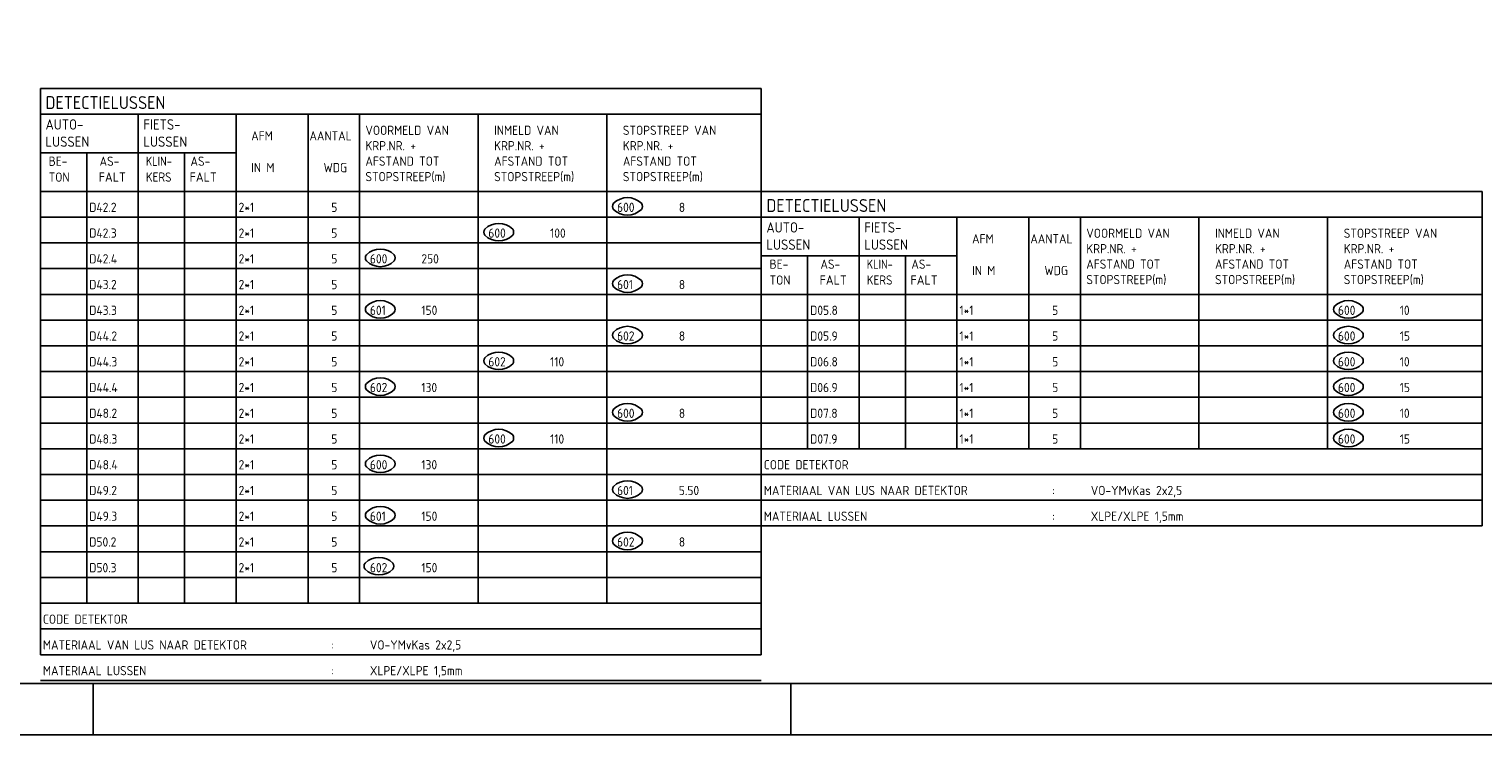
# Model space of a CAD drawing. Extents: x 139749 to 140590, y 484588 to 485182.
# Tile 5 of 10: x 140077 to 140360, y 484588 to 484725. Entities that reach past the tile are written whole.
import ezdxf
from ezdxf.enums import TextEntityAlignment as Align

# ---------------------------------------------------------------- set-up
doc = ezdxf.new("R2010")
doc.units = 0
doc.header["$LTSCALE"] = 0.5
doc.layers.get('0').update_dxf_attribs({"linetype": 'CONTINUOUS'})
doc.layers.add('01-CALQUE', color=7, linetype='CONTINUOUS')
doc.layers.add('DETECTIETABEL', color=7, linetype='CONTINUOUS')
doc.styles.add('ISO', font='isocp.shx')

# ---------------------------------------------------------------- blocks, each defined once
blk = doc.blocks.new('NB_KAA1')
at = {"color": 1}
for p, q in [((340.5, 0), (340.5, 10)), ((476, 0), (476, 10))]:
    blk.add_line(p, q, dxfattribs=at)
blk.add_lwpolyline([(841, 594), (0, 594), (0, 0), (841, 0)], close=True, dxfattribs=at)
at = {"color": 5}
blk.add_lwpolyline([(831, 584), (25, 584), (25, 10), (831, 10)], close=True, dxfattribs=at)
at = {"color": 1, "style": 'ISO', "width": 0.8}
blk.add_attdef('PLOTDATUM', (23, 10), '', height=2, rotation=90, dxfattribs=at)
blk.add_attdef('FILENAAM', text='', height=2, dxfattribs=at).set_placement((831, 7), align=Align.RIGHT)
blk = doc.blocks.new('KWDC')
at = {"layer": 'DETECTIETABEL'}
blk.add_lwpolyline([(-0.68, 1.68, -0.409138), (4.73, 1.68, -0.316424), (4.73, 0.48, -0.409138), (-0.68, 0.48, -0.316423), (-0.68, 1.68)], format="xyb", dxfattribs=at)
blk = doc.blocks.new('DL1')
at = {"layer": 'DETECTIETABEL', "style": 'ISO'}
for p in [(0.5, -4), (9.5, -4), (19.5, -4), (28.5, -4), (38.5, -4), (56.5, -4), (64, -4), (74, -4), (87, -4), (99, -4), (112, -4), (124, -4)]:
    blk.add_attdef('.', p, '', height=1.8, dxfattribs=at)

msp = doc.modelspace()

# ---------------------------------------------------------------- linework, layer by layer
at = {"layer": 'DETECTIETABEL'}
for p, q in [((140079.66, 484713.85), (140079.66, 484693.85)), ((140219.66, 484713.85), (140079.66, 484713.85)), ((140219.66, 484693.85), (140219.66, 484713.85)), ((140079.66, 484708.85), (140219.66, 484708.85)), ((140098.66, 484708.85), (140098.66, 484693.85)), ((140117.66, 484708.85), (140117.66, 484693.85)), ((140131.66, 484708.85), (140131.66, 484693.85)), ((140141.66, 484693.85), (140141.66, 484708.85)), ((140164.66, 484693.85), (140164.66, 484708.85)), ((140189.66, 484693.85), (140189.66, 484708.85)), ((140079.66, 484701.35), (140117.66, 484701.35)), ((140088.66, 484701.35), (140088.66, 484693.85)), ((140107.66, 484701.35), (140107.66, 484693.85)), ((140079.66, 484693.85), (140079.66, 484658.85)), ((140079.66, 484693.85), (140079.66, 484603.85)), ((140219.66, 484693.85), (140079.66, 484693.85)), ((140088.66, 484693.85), (140088.66, 484643.85)), ((140098.66, 484693.85), (140098.66, 484643.85)), ((140107.66, 484693.85), (140107.66, 484643.85)), ((140117.66, 484693.85), (140117.66, 484643.85)), ((140131.66, 484693.85), (140131.66, 484643.85)), ((140141.66, 484693.85), (140141.66, 484643.85)), ((140164.66, 484643.85), (140164.66, 484693.85)), ((140189.66, 484643.85), (140189.66, 484693.85)), ((140219.66, 484693.85), (140219.66, 484658.85)), ((140219.66, 484693.85), (140219.66, 484673.85)), ((140219.66, 484693.85), (140219.66, 484603.85)), ((140359.66, 484693.85), (140219.66, 484693.85)), ((140359.66, 484673.85), (140359.66, 484693.85)), ((140079.66, 484688.85), (140219.66, 484688.85)), ((140219.66, 484688.85), (140359.66, 484688.85)), ((140238.66, 484688.85), (140238.66, 484673.85)), ((140257.66, 484688.85), (140257.66, 484673.85)), ((140271.66, 484688.85), (140271.66, 484673.85)), ((140281.66, 484673.85), (140281.66, 484688.85)), ((140304.66, 484673.85), (140304.66, 484688.85)), ((140329.66, 484673.85), (140329.66, 484688.85)), ((140079.66, 484683.85), (140219.66, 484683.85)), ((140219.66, 484681.35), (140257.66, 484681.35)), ((140228.66, 484681.35), (140228.66, 484673.85)), ((140247.66, 484681.35), (140247.66, 484673.85)), ((140079.66, 484678.85), (140219.66, 484678.85)), ((140079.66, 484673.85), (140219.66, 484673.85)), ((140219.66, 484673.85), (140219.66, 484638.85)), ((140359.66, 484673.85), (140219.66, 484673.85)), ((140228.66, 484673.85), (140228.66, 484643.85)), ((140238.66, 484673.85), (140238.66, 484643.85)), ((140247.66, 484673.85), (140247.66, 484643.85)), ((140257.66, 484673.85), (140257.66, 484643.85)), ((140271.66, 484673.85), (140271.66, 484643.85)), ((140281.66, 484673.85), (140281.66, 484643.85)), ((140304.66, 484643.85), (140304.66, 484673.85)), ((140329.66, 484643.85), (140329.66, 484673.85)), ((140359.66, 484673.85), (140359.66, 484628.85)), ((140079.66, 484668.85), (140219.66, 484668.85)), ((140219.66, 484668.85), (140359.66, 484668.85)), ((140079.66, 484663.85), (140219.66, 484663.85)), ((140079.66, 484663.85), (140219.66, 484663.85)), ((140219.66, 484663.85), (140359.66, 484663.85)), ((140079.66, 484658.85), (140219.66, 484658.85)), ((140219.66, 484658.85), (140219.66, 484603.85)), ((140219.66, 484658.85), (140359.66, 484658.85)), ((140079.66, 484653.85), (140219.66, 484653.85)), ((140219.66, 484653.85), (140359.66, 484653.85)), ((140079.66, 484648.85), (140219.66, 484648.85)), ((140219.66, 484648.85), (140359.66, 484648.85)), ((140079.66, 484643.85), (140219.66, 484643.85)), ((140079.66, 484643.85), (140219.66, 484643.85)), ((140088.66, 484643.85), (140088.66, 484613.85)), ((140098.66, 484643.85), (140098.66, 484613.85)), ((140107.66, 484643.85), (140107.66, 484613.85)), ((140117.66, 484643.85), (140117.66, 484613.85)), ((140131.66, 484643.85), (140131.66, 484613.85)), ((140141.66, 484643.85), (140141.66, 484613.85)), ((140164.66, 484638.85), (140164.66, 484643.85)), ((140164.66, 484613.85), (140164.66, 484643.85)), ((140189.66, 484638.85), (140189.66, 484643.85)), ((140189.66, 484613.85), (140189.66, 484643.85)), ((140219.66, 484643.85), (140359.66, 484643.85)), ((140219.66, 484643.85), (140359.66, 484643.85)), ((140079.66, 484638.85), (140219.66, 484638.85)), ((140219.66, 484638.85), (140359.66, 484638.85)), ((140079.66, 484633.85), (140219.66, 484633.85)), ((140079.66, 484633.85), (140219.66, 484633.85)), ((140219.66, 484633.85), (140359.66, 484633.85)), ((140079.66, 484628.85), (140219.66, 484628.85)), ((140219.66, 484628.85), (140359.66, 484628.85)), ((140079.66, 484623.85), (140219.66, 484623.85)), ((140079.66, 484618.85), (140219.66, 484618.85)), ((140079.66, 484613.85), (140219.66, 484613.85)), ((140079.66, 484608.85), (140219.66, 484608.85)), ((140079.66, 484603.85), (140219.66, 484603.85)), ((140079.66, 484598.85), (140219.66, 484598.85))]:
    msp.add_line(p, q, dxfattribs=at)

# ---------------------------------------------------------------- block references
at = {"layer": '01-CALQUE'}
msp.add_blockref('NB_KAA1', (139749.39, 484588.26), dxfattribs=at)
at = {"layer": 'DETECTIETABEL'}
for p in [(140191.66, 484689.85), (140166.66, 484684.85), (140143.66, 484679.85), (140191.66, 484674.85), (140143.66, 484669.85), (140331.66, 484669.85), (140191.66, 484664.85), (140331.66, 484664.85), (140166.66, 484659.85), (140331.66, 484659.85), (140143.66, 484654.85), (140331.66, 484654.85), (140191.66, 484649.85), (140331.66, 484649.85), (140166.66, 484644.85), (140331.66, 484644.85), (140143.66, 484639.85), (140191.66, 484634.85), (140143.66, 484629.85), (140191.66, 484624.85), (140143.4, 484619.96)]:
    msp.add_blockref('KWDC', p, dxfattribs=at)
ref = msp.add_blockref('DL1', (140079.66, 484693.85), dxfattribs=dict(at, rotation=359.9999570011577))
ref.add_attrib('.', 'D42.2', (140089.16, 484689.85), dxfattribs={"height": 1.8, "rotation": 360, "style": 'ISO'})
ref.add_attrib('.', '2*1', (140118.16, 484689.85), dxfattribs={"height": 1.8, "rotation": 360, "style": 'ISO'})
ref.add_attrib('.', '5', (140136.16, 484689.85), dxfattribs={"height": 1.8, "rotation": 360, "style": 'ISO'})
ref.add_attrib('.', '600', (140191.66, 484689.85), dxfattribs={"height": 1.8, "rotation": 360, "style": 'ISO'})
ref.add_attrib('.', '8', (140203.66, 484689.85), dxfattribs={"height": 1.8, "rotation": 360, "style": 'ISO'})
ref = msp.add_blockref('DL1', (140079.66, 484688.85), dxfattribs=dict(at, rotation=359.9999570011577))
ref.add_attrib('.', 'D42.3', (140089.16, 484684.85), dxfattribs={"height": 1.8, "rotation": 360, "style": 'ISO'})
ref.add_attrib('.', '2*1', (140118.16, 484684.85), dxfattribs={"height": 1.8, "rotation": 360, "style": 'ISO'})
ref.add_attrib('.', '5', (140136.16, 484684.85), dxfattribs={"height": 1.8, "rotation": 360, "style": 'ISO'})
ref.add_attrib('.', '600', (140166.66, 484684.85), dxfattribs={"height": 1.8, "rotation": 360, "style": 'ISO'})
ref.add_attrib('.', '100', (140178.66, 484684.85), dxfattribs={"height": 1.8, "rotation": 360, "style": 'ISO'})
ref = msp.add_blockref('DL1', (140079.66, 484683.85), dxfattribs=dict(at, rotation=359.9999570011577))
ref.add_attrib('.', 'D42.4', (140089.16, 484679.85), dxfattribs={"height": 1.8, "rotation": 360, "style": 'ISO'})
ref.add_attrib('.', '2*1', (140118.16, 484679.85), dxfattribs={"height": 1.8, "rotation": 360, "style": 'ISO'})
ref.add_attrib('.', '5', (140136.16, 484679.85), dxfattribs={"height": 1.8, "rotation": 360, "style": 'ISO'})
ref.add_attrib('.', '600', (140143.66, 484679.85), dxfattribs={"height": 1.8, "rotation": 360, "style": 'ISO'})
ref.add_attrib('.', '250', (140153.66, 484679.85), dxfattribs={"height": 1.8, "rotation": 360, "style": 'ISO'})
ref = msp.add_blockref('DL1', (140079.66, 484678.85), dxfattribs=dict(at, rotation=359.9999570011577))
ref.add_attrib('.', 'D43.2', (140089.16, 484674.85), dxfattribs={"height": 1.8, "rotation": 360, "style": 'ISO'})
ref.add_attrib('.', '2*1', (140118.16, 484674.85), dxfattribs={"height": 1.8, "rotation": 360, "style": 'ISO'})
ref.add_attrib('.', '5', (140136.16, 484674.85), dxfattribs={"height": 1.8, "rotation": 360, "style": 'ISO'})
ref.add_attrib('.', '601', (140191.66, 484674.85), dxfattribs={"height": 1.8, "rotation": 360, "style": 'ISO'})
ref.add_attrib('.', '8', (140203.66, 484674.85), dxfattribs={"height": 1.8, "rotation": 360, "style": 'ISO'})
ref = msp.add_blockref('DL1', (140079.66, 484673.85), dxfattribs=dict(at, rotation=359.9999570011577))
ref.add_attrib('.', 'D43.3', (140089.16, 484669.85), dxfattribs={"height": 1.8, "rotation": 360, "style": 'ISO'})
ref.add_attrib('.', '2*1', (140118.16, 484669.85), dxfattribs={"height": 1.8, "rotation": 360, "style": 'ISO'})
ref.add_attrib('.', '5', (140136.16, 484669.85), dxfattribs={"height": 1.8, "rotation": 360, "style": 'ISO'})
ref.add_attrib('.', '601', (140143.66, 484669.85), dxfattribs={"height": 1.8, "rotation": 360, "style": 'ISO'})
ref.add_attrib('.', '150', (140153.66, 484669.85), dxfattribs={"height": 1.8, "rotation": 360, "style": 'ISO'})
ref = msp.add_blockref('DL1', (140219.66, 484673.85), dxfattribs=dict(at, rotation=359.9999570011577))
ref.add_attrib('.', 'D05.8', (140229.16, 484669.85), dxfattribs={"height": 1.8, "rotation": 360, "style": 'ISO'})
ref.add_attrib('.', '1*1', (140258.16, 484669.85), dxfattribs={"height": 1.8, "rotation": 360, "style": 'ISO'})
ref.add_attrib('.', '5', (140276.16, 484669.85), dxfattribs={"height": 1.8, "rotation": 360, "style": 'ISO'})
ref.add_attrib('.', '600', (140331.66, 484669.85), dxfattribs={"height": 1.8, "rotation": 360, "style": 'ISO'})
ref.add_attrib('.', '10', (140343.66, 484669.85), dxfattribs={"height": 1.8, "rotation": 360, "style": 'ISO'})
ref = msp.add_blockref('DL1', (140079.66, 484668.85), dxfattribs=dict(at, rotation=359.9999570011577))
ref.add_attrib('.', 'D44.2', (140089.16, 484664.85), dxfattribs={"height": 1.8, "rotation": 360, "style": 'ISO'})
ref.add_attrib('.', '2*1', (140118.16, 484664.85), dxfattribs={"height": 1.8, "rotation": 360, "style": 'ISO'})
ref.add_attrib('.', '5', (140136.16, 484664.85), dxfattribs={"height": 1.8, "rotation": 360, "style": 'ISO'})
ref.add_attrib('.', '602', (140191.66, 484664.85), dxfattribs={"height": 1.8, "rotation": 360, "style": 'ISO'})
ref.add_attrib('.', '8', (140203.66, 484664.85), dxfattribs={"height": 1.8, "rotation": 360, "style": 'ISO'})
ref = msp.add_blockref('DL1', (140219.66, 484668.85), dxfattribs=dict(at, rotation=359.9999570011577))
ref.add_attrib('.', 'D05.9', (140229.16, 484664.85), dxfattribs={"height": 1.8, "rotation": 360, "style": 'ISO'})
ref.add_attrib('.', '1*1', (140258.16, 484664.85), dxfattribs={"height": 1.8, "rotation": 360, "style": 'ISO'})
ref.add_attrib('.', '5', (140276.16, 484664.85), dxfattribs={"height": 1.8, "rotation": 360, "style": 'ISO'})
ref.add_attrib('.', '600', (140331.66, 484664.85), dxfattribs={"height": 1.8, "rotation": 360, "style": 'ISO'})
ref.add_attrib('.', '15', (140343.66, 484664.85), dxfattribs={"height": 1.8, "rotation": 360, "style": 'ISO'})
ref = msp.add_blockref('DL1', (140079.66, 484663.85), dxfattribs=dict(at, rotation=359.9999570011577))
ref.add_attrib('.', 'D44.3', (140089.16, 484659.85), dxfattribs={"height": 1.8, "rotation": 360, "style": 'ISO'})
ref.add_attrib('.', '2*1', (140118.16, 484659.85), dxfattribs={"height": 1.8, "rotation": 360, "style": 'ISO'})
ref.add_attrib('.', '5', (140136.16, 484659.85), dxfattribs={"height": 1.8, "rotation": 360, "style": 'ISO'})
ref.add_attrib('.', '602', (140166.66, 484659.85), dxfattribs={"height": 1.8, "rotation": 360, "style": 'ISO'})
ref.add_attrib('.', '110', (140178.66, 484659.85), dxfattribs={"height": 1.8, "rotation": 360, "style": 'ISO'})
ref = msp.add_blockref('DL1', (140219.66, 484663.85), dxfattribs=dict(at, rotation=359.9999570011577))
ref.add_attrib('.', 'D06.8', (140229.16, 484659.85), dxfattribs={"height": 1.8, "rotation": 360, "style": 'ISO'})
ref.add_attrib('.', '1*1', (140258.16, 484659.85), dxfattribs={"height": 1.8, "rotation": 360, "style": 'ISO'})
ref.add_attrib('.', '5', (140276.16, 484659.85), dxfattribs={"height": 1.8, "rotation": 360, "style": 'ISO'})
ref.add_attrib('.', '600', (140331.66, 484659.85), dxfattribs={"height": 1.8, "rotation": 360, "style": 'ISO'})
ref.add_attrib('.', '10', (140343.66, 484659.85), dxfattribs={"height": 1.8, "rotation": 360, "style": 'ISO'})
ref = msp.add_blockref('DL1', (140079.66, 484658.85), dxfattribs=dict(at, rotation=359.9999570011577))
ref.add_attrib('.', 'D44.4', (140089.16, 484654.85), dxfattribs={"height": 1.8, "rotation": 360, "style": 'ISO'})
ref.add_attrib('.', '2*1', (140118.16, 484654.85), dxfattribs={"height": 1.8, "rotation": 360, "style": 'ISO'})
ref.add_attrib('.', '5', (140136.16, 484654.85), dxfattribs={"height": 1.8, "rotation": 360, "style": 'ISO'})
ref.add_attrib('.', '602', (140143.66, 484654.85), dxfattribs={"height": 1.8, "rotation": 360, "style": 'ISO'})
ref.add_attrib('.', '130', (140153.66, 484654.85), dxfattribs={"height": 1.8, "rotation": 360, "style": 'ISO'})
ref = msp.add_blockref('DL1', (140219.66, 484658.85), dxfattribs=dict(at, rotation=359.9999570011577))
ref.add_attrib('.', 'D06.9', (140229.16, 484654.85), dxfattribs={"height": 1.8, "rotation": 360, "style": 'ISO'})
ref.add_attrib('.', '1*1', (140258.16, 484654.85), dxfattribs={"height": 1.8, "rotation": 360, "style": 'ISO'})
ref.add_attrib('.', '5', (140276.16, 484654.85), dxfattribs={"height": 1.8, "rotation": 360, "style": 'ISO'})
ref.add_attrib('.', '600', (140331.66, 484654.85), dxfattribs={"height": 1.8, "rotation": 360, "style": 'ISO'})
ref.add_attrib('.', '15', (140343.66, 484654.85), dxfattribs={"height": 1.8, "rotation": 360, "style": 'ISO'})
ref = msp.add_blockref('DL1', (140079.66, 484653.85), dxfattribs=dict(at, rotation=359.9999570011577))
ref.add_attrib('.', 'D48.2', (140089.16, 484649.85), dxfattribs={"height": 1.8, "rotation": 360, "style": 'ISO'})
ref.add_attrib('.', '2*1', (140118.16, 484649.85), dxfattribs={"height": 1.8, "rotation": 360, "style": 'ISO'})
ref.add_attrib('.', '5', (140136.16, 484649.85), dxfattribs={"height": 1.8, "rotation": 360, "style": 'ISO'})
ref.add_attrib('.', '600', (140191.66, 484649.85), dxfattribs={"height": 1.8, "rotation": 360, "style": 'ISO'})
ref.add_attrib('.', '8', (140203.66, 484649.85), dxfattribs={"height": 1.8, "rotation": 360, "style": 'ISO'})
ref = msp.add_blockref('DL1', (140219.66, 484653.85), dxfattribs=dict(at, rotation=359.9999570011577))
ref.add_attrib('.', 'D07.8', (140229.16, 484649.85), dxfattribs={"height": 1.8, "rotation": 360, "style": 'ISO'})
ref.add_attrib('.', '1*1', (140258.16, 484649.85), dxfattribs={"height": 1.8, "rotation": 360, "style": 'ISO'})
ref.add_attrib('.', '5', (140276.16, 484649.85), dxfattribs={"height": 1.8, "rotation": 360, "style": 'ISO'})
ref.add_attrib('.', '600', (140331.66, 484649.85), dxfattribs={"height": 1.8, "rotation": 360, "style": 'ISO'})
ref.add_attrib('.', '10', (140343.66, 484649.85), dxfattribs={"height": 1.8, "rotation": 360, "style": 'ISO'})
ref = msp.add_blockref('DL1', (140079.66, 484648.85), dxfattribs=dict(at, rotation=359.9999570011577))
ref.add_attrib('.', 'D48.3', (140089.16, 484644.85), dxfattribs={"height": 1.8, "rotation": 360, "style": 'ISO'})
ref.add_attrib('.', '2*1', (140118.16, 484644.85), dxfattribs={"height": 1.8, "rotation": 360, "style": 'ISO'})
ref.add_attrib('.', '5', (140136.16, 484644.85), dxfattribs={"height": 1.8, "rotation": 360, "style": 'ISO'})
ref.add_attrib('.', '600', (140166.66, 484644.85), dxfattribs={"height": 1.8, "rotation": 360, "style": 'ISO'})
ref.add_attrib('.', '110', (140178.66, 484644.85), dxfattribs={"height": 1.8, "rotation": 360, "style": 'ISO'})
ref = msp.add_blockref('DL1', (140219.66, 484648.85), dxfattribs=dict(at, rotation=359.9999570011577))
ref.add_attrib('.', 'D07.9', (140229.16, 484644.85), dxfattribs={"height": 1.8, "rotation": 360, "style": 'ISO'})
ref.add_attrib('.', '1*1', (140258.16, 484644.85), dxfattribs={"height": 1.8, "rotation": 360, "style": 'ISO'})
ref.add_attrib('.', '5', (140276.16, 484644.85), dxfattribs={"height": 1.8, "rotation": 360, "style": 'ISO'})
ref.add_attrib('.', '600', (140331.66, 484644.85), dxfattribs={"height": 1.8, "rotation": 360, "style": 'ISO'})
ref.add_attrib('.', '15', (140343.66, 484644.85), dxfattribs={"height": 1.8, "rotation": 360, "style": 'ISO'})
ref = msp.add_blockref('DL1', (140079.66, 484643.85), dxfattribs=dict(at, rotation=359.9999570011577))
ref.add_attrib('.', 'D48.4', (140089.16, 484639.85), dxfattribs={"height": 1.8, "rotation": 360, "style": 'ISO'})
ref.add_attrib('.', '2*1', (140118.16, 484639.85), dxfattribs={"height": 1.8, "rotation": 360, "style": 'ISO'})
ref.add_attrib('.', '5', (140136.16, 484639.85), dxfattribs={"height": 1.8, "rotation": 360, "style": 'ISO'})
ref.add_attrib('.', '600', (140143.66, 484639.85), dxfattribs={"height": 1.8, "rotation": 360, "style": 'ISO'})
ref.add_attrib('.', '130', (140153.66, 484639.85), dxfattribs={"height": 1.8, "rotation": 360, "style": 'ISO'})
ref = msp.add_blockref('DL1', (140219.66, 484643.85), dxfattribs=dict(at, rotation=359.9999570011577))
ref.add_attrib('.', 'CODE DETEKTOR', (140220.16, 484639.85), dxfattribs={"height": 1.8, "rotation": 360, "style": 'ISO'})
ref = msp.add_blockref('DL1', (140079.66, 484638.85), dxfattribs=dict(at, rotation=359.9999570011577))
ref.add_attrib('.', 'D49.2', (140089.16, 484634.85), dxfattribs={"height": 1.8, "rotation": 360, "style": 'ISO'})
ref.add_attrib('.', '2*1', (140118.16, 484634.85), dxfattribs={"height": 1.8, "rotation": 360, "style": 'ISO'})
ref.add_attrib('.', '5', (140136.16, 484634.85), dxfattribs={"height": 1.8, "rotation": 360, "style": 'ISO'})
ref.add_attrib('.', '601', (140191.66, 484634.85), dxfattribs={"height": 1.8, "rotation": 360, "style": 'ISO'})
ref.add_attrib('.', '5.50', (140203.66, 484634.85), dxfattribs={"height": 1.8, "rotation": 360, "style": 'ISO'})
ref = msp.add_blockref('DL1', (140219.66, 484638.85), dxfattribs=dict(at, rotation=359.9999570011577))
ref.add_attrib('.', 'MATERIAAL VAN LUS NAAR DETEKTOR', (140220.16, 484634.85), dxfattribs={"height": 1.8, "rotation": 360, "style": 'ISO'})
ref.add_attrib('.', ':', (140276.16, 484634.85), dxfattribs={"height": 1.8, "rotation": 360, "style": 'ISO'})
ref.add_attrib('.', 'VO-YMvKas 2x2,5', (140283.66, 484634.85), dxfattribs={"height": 1.8, "rotation": 360, "style": 'ISO'})
ref = msp.add_blockref('DL1', (140079.66, 484633.85), dxfattribs=dict(at, rotation=359.9999570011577))
ref.add_attrib('.', 'D49.3', (140089.16, 484629.85), dxfattribs={"height": 1.8, "rotation": 360, "style": 'ISO'})
ref.add_attrib('.', '2*1', (140118.16, 484629.85), dxfattribs={"height": 1.8, "rotation": 360, "style": 'ISO'})
ref.add_attrib('.', '5', (140136.16, 484629.85), dxfattribs={"height": 1.8, "rotation": 360, "style": 'ISO'})
ref.add_attrib('.', '601', (140143.66, 484629.85), dxfattribs={"height": 1.8, "rotation": 360, "style": 'ISO'})
ref.add_attrib('.', '150', (140153.66, 484629.85), dxfattribs={"height": 1.8, "rotation": 360, "style": 'ISO'})
ref = msp.add_blockref('DL1', (140219.66, 484633.85), dxfattribs=dict(at, rotation=359.9999570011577))
ref.add_attrib('.', 'MATERIAAL LUSSEN', (140220.16, 484629.85), dxfattribs={"height": 1.8, "rotation": 360, "style": 'ISO'})
ref.add_attrib('.', ':', (140276.16, 484629.85), dxfattribs={"height": 1.8, "rotation": 360, "style": 'ISO'})
ref.add_attrib('.', 'XLPE/XLPE 1,5mm', (140283.66, 484629.85), dxfattribs={"height": 1.8, "rotation": 360, "style": 'ISO'})
ref = msp.add_blockref('DL1', (140079.66, 484628.85), dxfattribs=dict(at, rotation=359.9999570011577))
ref.add_attrib('.', 'D50.2', (140089.16, 484624.85), dxfattribs={"height": 1.8, "rotation": 360, "style": 'ISO'})
ref.add_attrib('.', '2*1', (140118.16, 484624.85), dxfattribs={"height": 1.8, "rotation": 360, "style": 'ISO'})
ref.add_attrib('.', '5', (140136.16, 484624.85), dxfattribs={"height": 1.8, "rotation": 360, "style": 'ISO'})
ref.add_attrib('.', '602', (140191.66, 484624.85), dxfattribs={"height": 1.8, "rotation": 360, "style": 'ISO'})
ref.add_attrib('.', '8', (140203.66, 484624.85), dxfattribs={"height": 1.8, "rotation": 360, "style": 'ISO'})
ref = msp.add_blockref('DL1', (140079.66, 484623.85), dxfattribs=dict(at, rotation=359.9999570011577))
ref.add_attrib('.', 'D50.3', (140089.16, 484619.85), dxfattribs={"height": 1.8, "rotation": 360, "style": 'ISO'})
ref.add_attrib('.', '2*1', (140118.16, 484619.85), dxfattribs={"height": 1.8, "rotation": 360, "style": 'ISO'})
ref.add_attrib('.', '5', (140136.16, 484619.85), dxfattribs={"height": 1.8, "rotation": 360, "style": 'ISO'})
ref.add_attrib('.', '602', (140143.66, 484619.85), dxfattribs={"height": 1.8, "rotation": 360, "style": 'ISO'})
ref.add_attrib('.', '150', (140153.66, 484619.85), dxfattribs={"height": 1.8, "rotation": 360, "style": 'ISO'})
ref = msp.add_blockref('DL1', (140079.66, 484613.85), dxfattribs=dict(at, rotation=359.9999570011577))
ref.add_attrib('.', 'CODE DETEKTOR', (140080.16, 484609.85), dxfattribs={"height": 1.8, "rotation": 360, "style": 'ISO'})
ref = msp.add_blockref('DL1', (140079.66, 484608.85), dxfattribs=dict(at, rotation=359.9999570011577))
ref.add_attrib('.', 'MATERIAAL VAN LUS NAAR DETEKTOR', (140080.16, 484604.85), dxfattribs={"height": 1.8, "rotation": 360, "style": 'ISO'})
ref.add_attrib('.', ':', (140136.16, 484604.85), dxfattribs={"height": 1.8, "rotation": 360, "style": 'ISO'})
ref.add_attrib('.', 'VO-YMvKas 2x2,5', (140143.66, 484604.85), dxfattribs={"height": 1.8, "rotation": 360, "style": 'ISO'})
ref = msp.add_blockref('DL1', (140079.66, 484603.85), dxfattribs=dict(at, rotation=359.9999570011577))
ref.add_attrib('.', 'MATERIAAL LUSSEN', (140080.16, 484599.85), dxfattribs={"height": 1.8, "rotation": 360, "style": 'ISO'})
ref.add_attrib('.', ':', (140136.16, 484599.85), dxfattribs={"height": 1.8, "rotation": 360, "style": 'ISO'})
ref.add_attrib('.', 'XLPE/XLPE 1,5mm', (140143.66, 484599.85), dxfattribs={"height": 1.8, "rotation": 360, "style": 'ISO'})

# ---------------------------------------------------------------- texts
at = {"layer": 'DETECTIETABEL', "style": 'ISO'}
for s, height, p in [('DETECTIELUSSEN', 2.5, (140080.66, 484709.85)), ('AUTO-', 2, (140080.66, 484705.85)), ('FIETS-', 2, (140099.66, 484705.85)), ('VOORMELD VAN', 1.8, (140142.79, 484704.82)), ('INMELD VAN', 1.8, (140167.79, 484704.82)), ('STOPSTREEP VAN', 1.8, (140192.79, 484704.82)), ('LUSSEN', 2, (140080.66, 484702.51)), ('LUSSEN', 2, (140099.66, 484702.51)), ('AFM', 1.8, (140120.61, 484703.74)), ('AANTAL', 1.8, (140131.92, 484703.74)), ('KRP.NR. +', 1.8, (140142.79, 484701.82)), ('KRP.NR. +', 1.8, (140167.79, 484701.82)), ('KRP.NR. +', 1.8, (140192.79, 484701.82)), ('BE-', 1.8, (140081.28, 484698.81)), ('AS-', 1.8, (140091.16, 484698.81)), ('AS-', 1.8, (140108.82, 484698.81)), ('IN M', 1.8, (140120.61, 484697.57)), ('WDG', 1.8, (140134.66, 484697.57)), ('AFSTAND TOT', 1.8, (140142.79, 484698.82)), ('AFSTAND TOT', 1.8, (140167.79, 484698.82)), ('AFSTAND TOT', 1.8, (140192.79, 484698.82)), ('TON', 1.8, (140081.28, 484695.72)), ('STOPSTREEP(m)', 1.8, (140142.79, 484695.82)), ('STOPSTREEP(m)', 1.8, (140167.79, 484695.82)), ('STOPSTREEP(m)', 1.8, (140192.79, 484695.82)), ('DETECTIELUSSEN', 2.5, (140220.66, 484689.85)), ('AUTO-', 2, (140220.66, 484685.85)), ('FIETS-', 2, (140239.66, 484685.85)), ('LUSSEN', 2, (140220.66, 484682.51)), ('LUSSEN', 2, (140239.66, 484682.51)), ('AFM', 1.8, (140260.61, 484683.74)), ('AANTAL', 1.8, (140271.92, 484683.74)), ('VOORMELD VAN', 1.8, (140282.79, 484684.82)), ('INMELD VAN', 1.8, (140307.79, 484684.82)), ('STOPSTREEP VAN', 1.8, (140332.79, 484684.82)), ('KRP.NR. +', 1.8, (140282.79, 484681.82)), ('KRP.NR. +', 1.8, (140307.79, 484681.82)), ('KRP.NR. +', 1.8, (140332.79, 484681.82)), ('BE-', 1.8, (140221.28, 484678.81)), ('AS-', 1.8, (140231.16, 484678.81)), ('AS-', 1.8, (140248.82, 484678.81)), ('IN M', 1.8, (140260.61, 484677.57)), ('WDG', 1.8, (140274.66, 484677.57)), ('AFSTAND TOT', 1.8, (140282.79, 484678.82)), ('AFSTAND TOT', 1.8, (140307.79, 484678.82)), ('AFSTAND TOT', 1.8, (140332.79, 484678.82)), ('TON', 1.8, (140221.28, 484675.72)), ('STOPSTREEP(m)', 1.8, (140282.79, 484675.82)), ('STOPSTREEP(m)', 1.8, (140307.79, 484675.82)), ('STOPSTREEP(m)', 1.8, (140332.79, 484675.82))]:
    msp.add_text(s, height=height, rotation=360, dxfattribs=at).set_placement(p)
for s, width, p, p2 in [('KLIN-', 0.887887, (140100.16, 484698.81), (140105.2, 484698.81)), ('FALT', 0.991791, (140090.99, 484695.73), (140096.26, 484695.73)), ('KERS', 0.925049, (140100.16, 484695.73), (140105.14, 484695.73)), ('FALT', 0.991791, (140108.65, 484695.73), (140113.91, 484695.73)), ('KLIN-', 0.887887, (140240.16, 484678.81), (140245.2, 484678.81)), ('FALT', 0.991791, (140230.99, 484675.73), (140236.26, 484675.73)), ('KERS', 0.925049, (140240.16, 484675.73), (140245.14, 484675.73)), ('FALT', 0.991791, (140248.65, 484675.73), (140253.91, 484675.73))]:
    msp.add_text(s, height=1.8, rotation=360, dxfattribs=dict(at, width=width)).set_placement(p, p2, align=Align.FIT)

doc.saveas('drawing.dxf')
